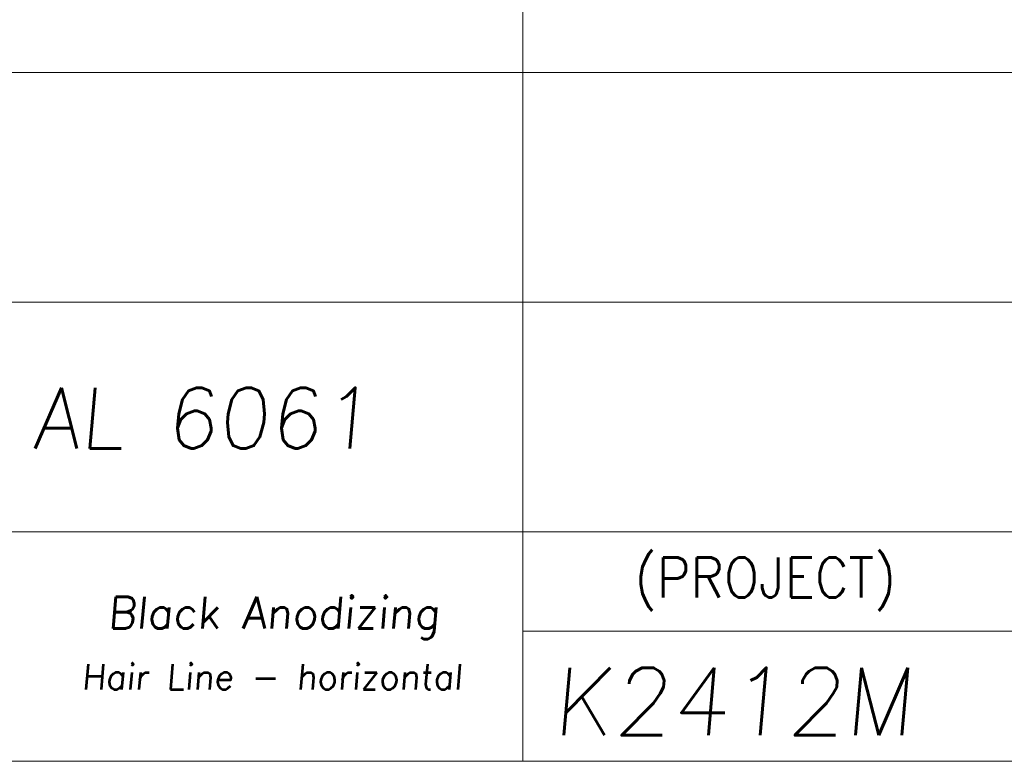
# Model space of a CAD drawing. Header units: millimetres. Extents: x 4065 to 8083, y -652 to 5416.
# Tile 230 of 256: x 5140 to 5219, y 4642 to 4702. Entities that reach past the tile are written whole.
import ezdxf
from ezdxf.enums import TextEntityAlignment as Align

# ---------------------------------------------------------------- set-up
doc = ezdxf.new("R2010")
doc.units = ezdxf.units.MM
doc.header["$LTSCALE"] = 0.8
doc.layers.get('0').update_dxf_attribs({"linetype": 'CONTINUOUS', "lineweight": 0})
doc.layers.add('2', color=3, linetype='CONTINUOUS', lineweight=0)
doc.styles.add('GHS', font='romans', dxfattribs={"height": 2, "bigfont": 'whgtxt'})
doc.styles.get("Standard").update_dxf_attribs({"font": 'romans.shx', "width": 0.8, "oblique": 5, "bigfont": 'whgtxt.shx'})

msp = doc.modelspace()

# ---------------------------------------------------------------- linework, layer by layer
at = {"color": 7, "linetype": 'Continuous'}
for p, q in [((5180.344, 4641.52), (5180.344, 4725.127)), ((5096.738, 4697.258), (5310.399, 4697.258)), ((5096.738, 4678.679), (5271.918, 4678.679)), ((5096.738, 4660.1), (5310.399, 4660.1)), ((5180.344, 4652.063), (5222.147, 4652.063)), ((5096.738, 4641.52), (5310.399, 4641.52))]:
    msp.add_line(p, q, dxfattribs=at)

# ---------------------------------------------------------------- texts
at = {"color": 7, "linetype": 'Continuous', "width": 0.933333}
msp.add_text('(PROJECT)', height=3.2303, dxfattribs=at).set_placement((5189.4, 4658.018), align=Align.TOP_LEFT)
at = {"layer": '2', "style": 'GHS', "oblique": 5}
for s, height, p in [('AL 6061', 4.9103, (5140.678, 4666.84)), ('K2412M', 5.4538, (5182.748, 4643.633))]:
    msp.add_text(s, height=height, dxfattribs=at).set_placement(p)
at = {"layer": '2', "linetype": 'Continuous', "oblique": 5}
for s, height, p in [('Black Anodizing', 2.56, (5146.746, 4652.26)), ('Hair Line - horizontal', 2.048, (5144.625, 4647.338))]:
    msp.add_text(s, height=height, dxfattribs=at).set_placement(p)

doc.saveas('drawing.dxf')
